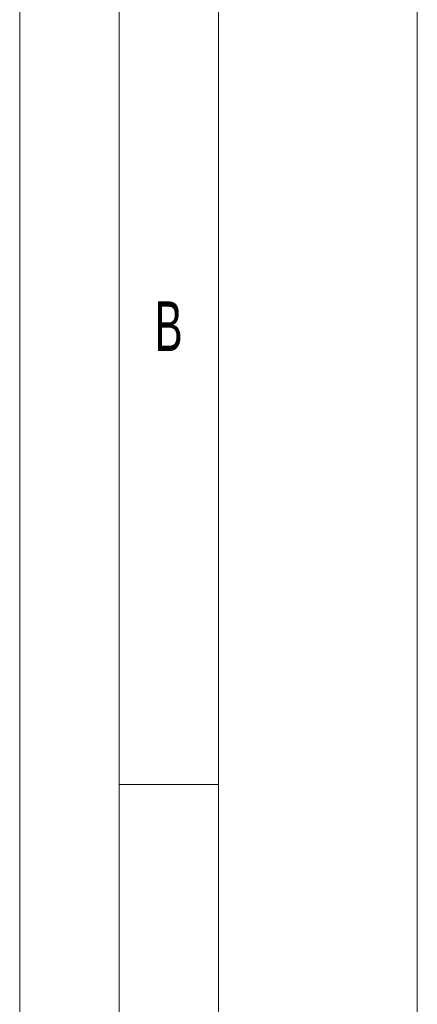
# Model space of a CAD drawing. Header units: millimetres. Extents: x 0 to 1680, y 0 to 1188.
# Tile 2 of 40: x 0 to 80, y 180 to 379. Entities that reach past the tile are written whole.
import ezdxf

# ---------------------------------------------------------------- set-up
doc = ezdxf.new("R2010")
doc.units = ezdxf.units.MM
doc.header["$LTSCALE"] = 4
doc.styles.add('SLDTEXTSTYLE1', font='TXT', dxfattribs={"width": 0.638186})

msp = doc.modelspace()

# ---------------------------------------------------------------- linework, layer by layer
at = {"color": 7, "linetype": 'Continuous', "lineweight": 18}
for p, q in [((0, 1188), (0, 0)), ((20, 1168), (20, 20)), ((80, 1148), (80, 40)), ((40, 409.33), (40, 224.67)), ((40, 224.67), (20, 224.67)), ((40, 224.67), (40, 40))]:
    msp.add_line(p, q, dxfattribs=at)

# ---------------------------------------------------------------- texts
at = {"color": 7, "linetype": 'Continuous', "lineweight": 0, "insert": (29.95, 321.94), "char_height": 10, "attachment_point": 2, "style": 'SLDTEXTSTYLE1'}
msp.add_mtext('B', dxfattribs=at)

doc.saveas('drawing.dxf')
